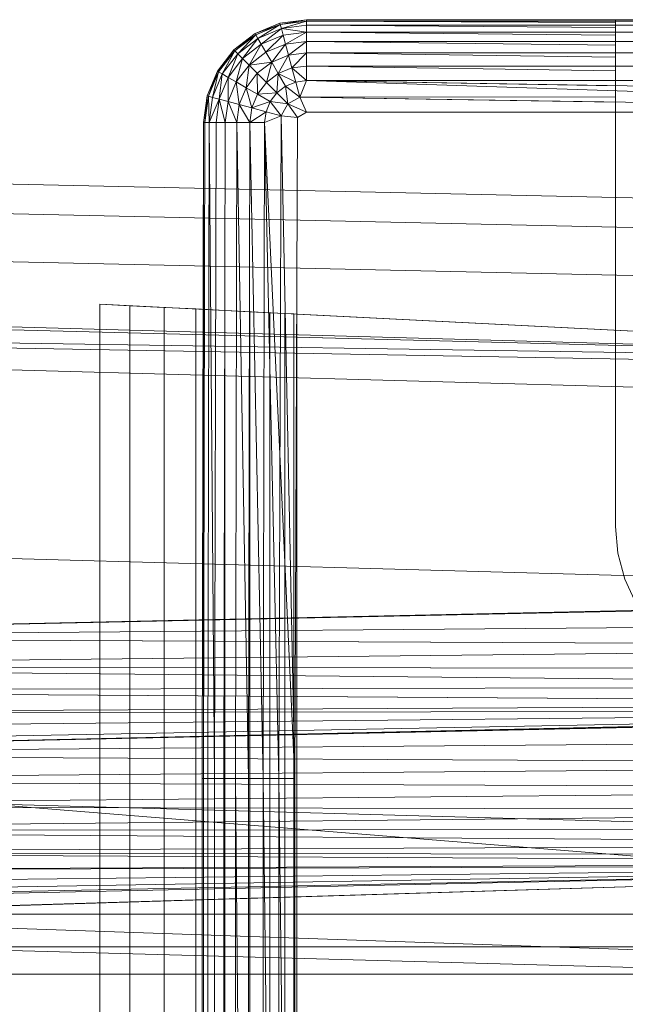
# Model space of a CAD drawing. Header units: metres. Extents: x 397.7 to 427.5, y 12.7 to 28.4.
# Tile 49 of 139: x 407.2237 to 407.3099, y 27.2862 to 27.4264. Entities that reach past the tile are written whole.
import ezdxf

# ---------------------------------------------------------------- set-up
doc = ezdxf.new("R2010")
doc.units = ezdxf.units.M
doc.layers.add('A-DETL-____-MBND', color=7, linetype='Continuous', lineweight=18)

# ---------------------------------------------------------------- blocks, each defined once
blk = doc.blocks.new('Family - Inodor P2-153281-05_CLI_AIGUA_P2')
at = {"layer": 'A-DETL-____-MBND', "color": 253, "true_color": 0xaaaaaa}
for p, q in [((0.57344, 0.40241), (0.57723, 0.40291)), ((0.57344, 0.40241), (0.57723, 0.40291)), ((0.57344, 0.40241), (0.57723, 0.40291)), ((0.57723, 0.40291), (0.57344, 0.40241)), ((0.57723, 0.40291), (0.57349, 0.40221)), ((0.57723, 0.40291), (0.57349, 0.40221)), ((0.57723, 0.40271), (0.57349, 0.40221)), ((0.57723, 0.40271), (0.57349, 0.40221)), ((0.57723, 0.40271), (0.57349, 0.40221)), ((0.57723, 0.40271), (0.57365, 0.40164)), ((0.57723, 0.40271), (0.57365, 0.40164)), ((0.57723, 0.40291), (0.71226, 0.40291)), ((0.57723, 0.40291), (0.71226, 0.40291)), ((0.57723, 0.40291), (0.71226, 0.40291)), ((0.57723, 0.40271), (0.57723, 0.40291)), ((0.71226, 0.40291), (0.57723, 0.40291)), ((0.62119, 0.40284), (0.57723, 0.40291)), ((0.57723, 0.40271), (0.57723, 0.40291)), ((0.62119, 0.40284), (0.57723, 0.40291)), ((0.57723, 0.40291), (0.57723, 0.40271)), ((0.71226, 0.40271), (0.57723, 0.40271)), ((0.57723, 0.40211), (0.57723, 0.40271)), ((0.62119, 0.40271), (0.57723, 0.40271)), ((0.62119, 0.40251), (0.57723, 0.40271)), ((0.57723, 0.40271), (0.62119, 0.40271)), ((0.57723, 0.40211), (0.57723, 0.40271)), ((0.62119, 0.40251), (0.57723, 0.40271)), ((0.57723, 0.40271), (0.57723, 0.40211)), ((0.62119, 0.4029), (0.67979, 0.4029)), ((0.62119, 0.4029), (0.62119, 0.40284)), ((0.62119, 0.40271), (0.62119, 0.40284)), ((0.62119, 0.40251), (0.62119, 0.40271)), ((0.62119, 0.40211), (0.62119, 0.40251)), ((0.56991, 0.40094), (0.57344, 0.40241)), ((0.56991, 0.40094), (0.57344, 0.40241)), ((0.56991, 0.40094), (0.57344, 0.40241)), ((0.57344, 0.40241), (0.56991, 0.40094)), ((0.57349, 0.40221), (0.56991, 0.40094)), ((0.57349, 0.40221), (0.56991, 0.40094)), ((0.57349, 0.40221), (0.57001, 0.40077)), ((0.57349, 0.40221), (0.57001, 0.40077)), ((0.57349, 0.40221), (0.57001, 0.40077)), ((0.57349, 0.40221), (0.57031, 0.40025)), ((0.57349, 0.40221), (0.57031, 0.40025)), ((0.57365, 0.40164), (0.57031, 0.40025)), ((0.57365, 0.40164), (0.57031, 0.40025)), ((0.57365, 0.40164), (0.57031, 0.40025)), ((0.57365, 0.40164), (0.57079, 0.39941)), ((0.57365, 0.40164), (0.57079, 0.39941)), ((0.57349, 0.40221), (0.57344, 0.40241)), ((0.57349, 0.40221), (0.57344, 0.40241)), ((0.57344, 0.40241), (0.57349, 0.40221)), ((0.57365, 0.40164), (0.57349, 0.40221)), ((0.57365, 0.40164), (0.57349, 0.40221)), ((0.57349, 0.40221), (0.57365, 0.40164)), ((0.57723, 0.40211), (0.57365, 0.40164)), ((0.57723, 0.40211), (0.57365, 0.40164)), ((0.57723, 0.40211), (0.57365, 0.40164)), ((0.5739, 0.4007), (0.57365, 0.40164)), ((0.57723, 0.40114), (0.57365, 0.40164)), ((0.57365, 0.40164), (0.57723, 0.40114)), ((0.57365, 0.40164), (0.5739, 0.4007)), ((0.57365, 0.40164), (0.5739, 0.4007)), ((0.57723, 0.40114), (0.5739, 0.4007)), ((0.57723, 0.40114), (0.5739, 0.4007)), ((0.57723, 0.40114), (0.5739, 0.4007)), ((0.57723, 0.40114), (0.57424, 0.39942)), ((0.57723, 0.40114), (0.57424, 0.39942)), ((0.71226, 0.40211), (0.57723, 0.40211)), ((0.57723, 0.40211), (0.57723, 0.40114)), ((0.62119, 0.40211), (0.57723, 0.40211)), ((0.62119, 0.40179), (0.57723, 0.40211)), ((0.57723, 0.40211), (0.62119, 0.40211)), ((0.57723, 0.40211), (0.57723, 0.40114)), ((0.57723, 0.40114), (0.57723, 0.40211)), ((0.62119, 0.40179), (0.57723, 0.40211)), ((0.71226, 0.40114), (0.57723, 0.40114)), ((0.57723, 0.39982), (0.57723, 0.40114)), ((0.62119, 0.40114), (0.57723, 0.40114)), ((0.62119, 0.40071), (0.57723, 0.40114)), ((0.57723, 0.40114), (0.62119, 0.40114)), ((0.57723, 0.39982), (0.57723, 0.40114)), ((0.62119, 0.40071), (0.57723, 0.40114)), ((0.57723, 0.40114), (0.57723, 0.39982)), ((0.62119, 0.40179), (0.62119, 0.40211)), ((0.62119, 0.40114), (0.62119, 0.40179)), ((0.62119, 0.40071), (0.62119, 0.40114)), ((0.56687, 0.39862), (0.56991, 0.40094)), ((0.56687, 0.39862), (0.56991, 0.40094)), ((0.56687, 0.39862), (0.56991, 0.40094)), ((0.56991, 0.40094), (0.56687, 0.39862)), ((0.57001, 0.40077), (0.56687, 0.39862)), ((0.57001, 0.40077), (0.56687, 0.39862)), ((0.57001, 0.40077), (0.56702, 0.39847)), ((0.57001, 0.40077), (0.56702, 0.39847)), ((0.57001, 0.40077), (0.56702, 0.39847)), ((0.57001, 0.40077), (0.56744, 0.39805)), ((0.57001, 0.40077), (0.56744, 0.39805)), ((0.57031, 0.40025), (0.56744, 0.39805)), ((0.57031, 0.40025), (0.56744, 0.39805)), ((0.57031, 0.40025), (0.56744, 0.39805)), ((0.57031, 0.40025), (0.56812, 0.39736)), ((0.57031, 0.40025), (0.56812, 0.39736)), ((0.57001, 0.40077), (0.56991, 0.40094)), ((0.57001, 0.40077), (0.56991, 0.40094)), ((0.56991, 0.40094), (0.57001, 0.40077)), ((0.57031, 0.40025), (0.57001, 0.40077)), ((0.57031, 0.40025), (0.57001, 0.40077)), ((0.57001, 0.40077), (0.57031, 0.40025)), ((0.57079, 0.39941), (0.57031, 0.40025)), ((0.57079, 0.39941), (0.57031, 0.40025)), ((0.57031, 0.40025), (0.57079, 0.39941)), ((0.5739, 0.4007), (0.57079, 0.39941)), ((0.5739, 0.4007), (0.57079, 0.39941)), ((0.5739, 0.4007), (0.57079, 0.39941)), ((0.5739, 0.4007), (0.57145, 0.39827)), ((0.5739, 0.4007), (0.57145, 0.39827)), ((0.57424, 0.39942), (0.5739, 0.4007)), ((0.57424, 0.39942), (0.5739, 0.4007)), ((0.5739, 0.4007), (0.57424, 0.39942)), ((0.57723, 0.39982), (0.57424, 0.39942)), ((0.57723, 0.39982), (0.57424, 0.39942)), ((0.57723, 0.39982), (0.57424, 0.39942)), ((0.57723, 0.39982), (0.57466, 0.39785)), ((0.57723, 0.39982), (0.57466, 0.39785)), ((0.71226, 0.39982), (0.57723, 0.39982)), ((0.57723, 0.39819), (0.57723, 0.39982)), ((0.62119, 0.39982), (0.57723, 0.39982)), ((0.62119, 0.39929), (0.57723, 0.39982)), ((0.57723, 0.39982), (0.62119, 0.39982)), ((0.57723, 0.39819), (0.57723, 0.39982)), ((0.62119, 0.39929), (0.57723, 0.39982)), ((0.57723, 0.39982), (0.57723, 0.39819)), ((0.62119, 0.39982), (0.62119, 0.40071)), ((0.62119, 0.39929), (0.62119, 0.39982)), ((0.56455, 0.39558), (0.56687, 0.39862)), ((0.56455, 0.39558), (0.56687, 0.39862)), ((0.56455, 0.39558), (0.56687, 0.39862)), ((0.56687, 0.39862), (0.56455, 0.39558)), ((0.56687, 0.39862), (0.56472, 0.39548)), ((0.56687, 0.39862), (0.56472, 0.39548)), ((0.56702, 0.39847), (0.56472, 0.39548)), ((0.56702, 0.39847), (0.56472, 0.39548)), ((0.56702, 0.39847), (0.56472, 0.39548)), ((0.56702, 0.39847), (0.56524, 0.39518)), ((0.56702, 0.39847), (0.56524, 0.39518)), ((0.56702, 0.39847), (0.56687, 0.39862)), ((0.56702, 0.39847), (0.56687, 0.39862)), ((0.56687, 0.39862), (0.56702, 0.39847)), ((0.56744, 0.39805), (0.56702, 0.39847)), ((0.56744, 0.39805), (0.56702, 0.39847)), ((0.56702, 0.39847), (0.56744, 0.39805)), ((0.57079, 0.39941), (0.56812, 0.39736)), ((0.57079, 0.39941), (0.56812, 0.39736)), ((0.57079, 0.39941), (0.56812, 0.39736)), ((0.57079, 0.39941), (0.56906, 0.39643)), ((0.57079, 0.39941), (0.56906, 0.39643)), ((0.57145, 0.39827), (0.56906, 0.39643)), ((0.57145, 0.39827), (0.56906, 0.39643)), ((0.57145, 0.39827), (0.56906, 0.39643)), ((0.57145, 0.39827), (0.57079, 0.39941)), ((0.57145, 0.39827), (0.57079, 0.39941)), ((0.57079, 0.39941), (0.57145, 0.39827)), ((0.57424, 0.39942), (0.57145, 0.39827)), ((0.57424, 0.39942), (0.57145, 0.39827)), ((0.57424, 0.39942), (0.57145, 0.39827)), ((0.57227, 0.39686), (0.57145, 0.39827)), ((0.57227, 0.39686), (0.57145, 0.39827)), ((0.57145, 0.39827), (0.57227, 0.39686)), ((0.57424, 0.39942), (0.57227, 0.39686)), ((0.57424, 0.39942), (0.57227, 0.39686)), ((0.57466, 0.39785), (0.57424, 0.39942)), ((0.57466, 0.39785), (0.57424, 0.39942)), ((0.57424, 0.39942), (0.57466, 0.39785)), ((0.62119, 0.39819), (0.62119, 0.39929)), ((0.56744, 0.39805), (0.56524, 0.39518)), ((0.56744, 0.39805), (0.56524, 0.39518)), ((0.56744, 0.39805), (0.56524, 0.39518)), ((0.56744, 0.39805), (0.56608, 0.3947)), ((0.56744, 0.39805), (0.56608, 0.3947)), ((0.56812, 0.39736), (0.56608, 0.3947)), ((0.56812, 0.39736), (0.56608, 0.3947)), ((0.56812, 0.39736), (0.56608, 0.3947)), ((0.56812, 0.39736), (0.56722, 0.39404)), ((0.56812, 0.39736), (0.56722, 0.39404)), ((0.56812, 0.39736), (0.56744, 0.39805)), ((0.56812, 0.39736), (0.56744, 0.39805)), ((0.56744, 0.39805), (0.56812, 0.39736)), ((0.56906, 0.39643), (0.56812, 0.39736)), ((0.56906, 0.39643), (0.56812, 0.39736)), ((0.56812, 0.39736), (0.56906, 0.39643)), ((0.57227, 0.39686), (0.56906, 0.39643)), ((0.57227, 0.39686), (0.56906, 0.39643)), ((0.57227, 0.39686), (0.57021, 0.39528)), ((0.57227, 0.39686), (0.57021, 0.39528)), ((0.57227, 0.39686), (0.57021, 0.39528)), ((0.57227, 0.39686), (0.57154, 0.39395)), ((0.57227, 0.39686), (0.57154, 0.39395)), ((0.57466, 0.39785), (0.57227, 0.39686)), ((0.57466, 0.39785), (0.57227, 0.39686)), ((0.57466, 0.39785), (0.57227, 0.39686)), ((0.57321, 0.39523), (0.57227, 0.39686)), ((0.57321, 0.39523), (0.57227, 0.39686)), ((0.57227, 0.39686), (0.57321, 0.39523)), ((0.57466, 0.39785), (0.57321, 0.39523)), ((0.57466, 0.39785), (0.57321, 0.39523)), ((0.57723, 0.39819), (0.57466, 0.39785)), ((0.57723, 0.39819), (0.57466, 0.39785)), ((0.57723, 0.39819), (0.57466, 0.39785)), ((0.57515, 0.39603), (0.57466, 0.39785)), ((0.57515, 0.39603), (0.57466, 0.39785)), ((0.57466, 0.39785), (0.57515, 0.39603)), ((0.57723, 0.39819), (0.57515, 0.39603)), ((0.57723, 0.39819), (0.57515, 0.39603)), ((0.71226, 0.39819), (0.57723, 0.39819)), ((0.57723, 0.39631), (0.57723, 0.39819)), ((0.62119, 0.39819), (0.57723, 0.39819)), ((0.62119, 0.39758), (0.57723, 0.39819)), ((0.57723, 0.39819), (0.62119, 0.39819)), ((0.57723, 0.39631), (0.57723, 0.39819)), ((0.62119, 0.39758), (0.57723, 0.39819)), ((0.57723, 0.39819), (0.57723, 0.39631)), ((0.62119, 0.39758), (0.62119, 0.39819)), ((0.62119, 0.39631), (0.62119, 0.39758)), ((0.56308, 0.39205), (0.56455, 0.39558)), ((0.56308, 0.39205), (0.56455, 0.39558)), ((0.56308, 0.39205), (0.56455, 0.39558)), ((0.56455, 0.39558), (0.56308, 0.39205)), ((0.56455, 0.39558), (0.56328, 0.392)), ((0.56455, 0.39558), (0.56328, 0.392)), ((0.56472, 0.39548), (0.56328, 0.392)), ((0.56472, 0.39548), (0.56328, 0.392)), ((0.56472, 0.39548), (0.56328, 0.392)), ((0.56472, 0.39548), (0.56385, 0.39184)), ((0.56472, 0.39548), (0.56385, 0.39184)), ((0.56472, 0.39548), (0.56455, 0.39558)), ((0.56472, 0.39548), (0.56455, 0.39558)), ((0.56455, 0.39558), (0.56472, 0.39548)), ((0.56524, 0.39518), (0.56472, 0.39548)), ((0.56524, 0.39518), (0.56472, 0.39548)), ((0.56472, 0.39548), (0.56524, 0.39518)), ((0.56906, 0.39643), (0.56722, 0.39404)), ((0.56906, 0.39643), (0.56722, 0.39404)), ((0.56906, 0.39643), (0.56722, 0.39404)), ((0.56906, 0.39643), (0.56863, 0.39322)), ((0.56906, 0.39643), (0.56863, 0.39322)), ((0.57021, 0.39528), (0.56906, 0.39643)), ((0.57021, 0.39528), (0.56906, 0.39643)), ((0.56906, 0.39643), (0.57021, 0.39528)), ((0.57515, 0.39603), (0.57321, 0.39523)), ((0.57515, 0.39603), (0.57321, 0.39523)), ((0.57515, 0.39603), (0.57321, 0.39523)), ((0.57723, 0.39631), (0.57515, 0.39603)), ((0.57723, 0.39631), (0.57515, 0.39603)), ((0.57723, 0.39631), (0.57515, 0.39603)), ((0.57515, 0.39603), (0.57569, 0.39402)), ((0.57723, 0.39423), (0.57515, 0.39603)), ((0.57515, 0.39603), (0.57569, 0.39402)), ((0.57515, 0.39603), (0.57723, 0.39423)), ((0.57515, 0.39603), (0.57569, 0.39402)), ((0.71226, 0.39631), (0.57723, 0.39631)), ((0.57723, 0.39631), (0.57723, 0.39423)), ((0.62119, 0.39631), (0.57723, 0.39631)), ((0.62119, 0.39563), (0.57723, 0.39631)), ((0.57723, 0.39631), (0.62119, 0.39631)), ((0.57723, 0.39631), (0.57723, 0.39423)), ((0.57723, 0.39423), (0.57723, 0.39631)), ((0.62119, 0.39563), (0.57723, 0.39631)), ((0.62119, 0.39563), (0.62119, 0.39631)), ((0.62119, 0.39423), (0.62119, 0.39563)), ((0.56524, 0.39518), (0.56385, 0.39184)), ((0.56524, 0.39518), (0.56385, 0.39184)), ((0.56524, 0.39518), (0.56385, 0.39184)), ((0.56524, 0.39518), (0.56479, 0.39159)), ((0.56524, 0.39518), (0.56479, 0.39159)), ((0.56608, 0.3947), (0.56479, 0.39159)), ((0.56608, 0.3947), (0.56479, 0.39159)), ((0.56608, 0.3947), (0.56479, 0.39159)), ((0.56608, 0.3947), (0.56524, 0.39518)), ((0.56608, 0.3947), (0.56524, 0.39518)), ((0.56524, 0.39518), (0.56608, 0.3947)), ((0.56608, 0.3947), (0.56607, 0.39125)), ((0.56608, 0.3947), (0.56607, 0.39125)), ((0.56722, 0.39404), (0.56608, 0.3947)), ((0.56722, 0.39404), (0.56608, 0.3947)), ((0.56608, 0.3947), (0.56722, 0.39404)), ((0.57021, 0.39528), (0.56863, 0.39322)), ((0.57021, 0.39528), (0.56863, 0.39322)), ((0.57021, 0.39528), (0.56863, 0.39322)), ((0.57154, 0.39395), (0.57021, 0.39528)), ((0.57154, 0.39395), (0.57021, 0.39528)), ((0.57021, 0.39528), (0.57154, 0.39395)), ((0.57021, 0.39528), (0.57026, 0.39228)), ((0.57021, 0.39528), (0.57026, 0.39228)), ((0.57321, 0.39523), (0.57154, 0.39395)), ((0.57321, 0.39523), (0.57154, 0.39395)), ((0.57321, 0.39523), (0.57154, 0.39395)), ((0.57321, 0.39523), (0.57301, 0.39248)), ((0.57321, 0.39523), (0.57301, 0.39248)), ((0.57425, 0.39343), (0.57321, 0.39523)), ((0.57569, 0.39402), (0.57321, 0.39523)), ((0.57321, 0.39523), (0.57569, 0.39402)), ((0.57321, 0.39523), (0.57425, 0.39343)), ((0.57321, 0.39523), (0.57425, 0.39343)), ((0.57723, 0.39423), (0.57569, 0.39402)), ((0.57723, 0.39423), (0.57569, 0.39402)), ((0.57723, 0.39423), (0.57569, 0.39402)), ((0.57723, 0.39423), (0.57626, 0.39188)), ((0.57723, 0.39423), (0.57626, 0.39188)), ((0.57626, 0.39188), (0.57723, 0.39423)), ((0.71226, 0.39423), (0.57723, 0.39423)), ((0.71226, 0.39201), (0.57723, 0.39423)), ((0.71226, 0.38973), (0.57723, 0.39423)), ((0.62119, 0.39423), (0.57723, 0.39423)), ((0.62119, 0.3935), (0.57723, 0.39423)), ((0.57723, 0.39423), (0.62119, 0.39423)), ((0.62119, 0.3935), (0.57723, 0.39423)), ((0.62119, 0.3935), (0.62119, 0.39423)), ((0.56722, 0.39404), (0.56607, 0.39125)), ((0.56722, 0.39404), (0.56607, 0.39125)), ((0.56722, 0.39404), (0.56607, 0.39125)), ((0.56863, 0.39322), (0.56722, 0.39404)), ((0.56863, 0.39322), (0.56722, 0.39404)), ((0.56722, 0.39404), (0.56863, 0.39322)), ((0.56722, 0.39404), (0.56764, 0.39083)), ((0.56722, 0.39404), (0.56764, 0.39083)), ((0.56863, 0.39322), (0.56764, 0.39083)), ((0.56863, 0.39322), (0.56764, 0.39083)), ((0.56863, 0.39322), (0.56764, 0.39083)), ((0.57026, 0.39228), (0.56863, 0.39322)), ((0.57026, 0.39228), (0.56863, 0.39322)), ((0.56863, 0.39322), (0.57026, 0.39228)), ((0.56863, 0.39322), (0.56946, 0.39034)), ((0.56863, 0.39322), (0.56946, 0.39034)), ((0.57154, 0.39395), (0.57026, 0.39228)), ((0.57154, 0.39395), (0.57026, 0.39228)), ((0.57154, 0.39395), (0.57026, 0.39228)), ((0.57301, 0.39248), (0.57154, 0.39395)), ((0.57301, 0.39248), (0.57154, 0.39395)), ((0.57154, 0.39395), (0.57301, 0.39248)), ((0.57425, 0.39343), (0.57301, 0.39248)), ((0.57425, 0.39343), (0.57301, 0.39248)), ((0.57425, 0.39343), (0.57301, 0.39248)), ((0.57569, 0.39402), (0.57425, 0.39343)), ((0.57569, 0.39402), (0.57425, 0.39343)), ((0.57569, 0.39402), (0.57425, 0.39343)), ((0.57626, 0.39188), (0.57425, 0.39343)), ((0.57425, 0.39343), (0.57458, 0.39091)), ((0.57626, 0.39188), (0.57425, 0.39343)), ((0.57425, 0.39343), (0.57458, 0.39091)), ((0.57425, 0.39343), (0.57626, 0.39188)), ((0.57425, 0.39343), (0.57458, 0.39091)), ((0.57626, 0.39188), (0.57569, 0.39402)), ((0.57626, 0.39188), (0.57569, 0.39402)), ((0.57569, 0.39402), (0.57626, 0.39188)), ((0.62119, 0.39192), (0.62119, 0.3935)), ((0.56258, 0.38826), (0.56308, 0.39205)), ((0.56258, 0.38826), (0.56308, 0.39205)), ((0.56258, 0.38826), (0.56308, 0.39205)), ((0.56308, 0.39205), (0.56258, 0.38826)), ((0.56308, 0.39205), (0.56278, 0.38826)), ((0.56308, 0.39205), (0.56278, 0.38826)), ((0.56328, 0.392), (0.56278, 0.38826)), ((0.56328, 0.392), (0.56278, 0.38826)), ((0.56328, 0.392), (0.56278, 0.38826)), ((0.56328, 0.392), (0.56308, 0.39205)), ((0.56328, 0.392), (0.56308, 0.39205)), ((0.56308, 0.39205), (0.56328, 0.392)), ((0.56385, 0.39184), (0.56328, 0.392)), ((0.56385, 0.39184), (0.56328, 0.392)), ((0.56328, 0.392), (0.56385, 0.39184)), ((0.56328, 0.392), (0.56338, 0.38826)), ((0.56328, 0.392), (0.56338, 0.38826)), ((0.56385, 0.39184), (0.56338, 0.38826)), ((0.56385, 0.39184), (0.56338, 0.38826)), ((0.56385, 0.39184), (0.56338, 0.38826)), ((0.56479, 0.39159), (0.56338, 0.38826)), ((0.56479, 0.39159), (0.56338, 0.38826)), ((0.56479, 0.39159), (0.56385, 0.39184)), ((0.56479, 0.39159), (0.56385, 0.39184)), ((0.56385, 0.39184), (0.56479, 0.39159)), ((0.56435, 0.38826), (0.56479, 0.39159)), ((0.56479, 0.39159), (0.56435, 0.38826)), ((0.56479, 0.39159), (0.56435, 0.38826)), ((0.56607, 0.39125), (0.56479, 0.39159)), ((0.56607, 0.39125), (0.56479, 0.39159)), ((0.56479, 0.39159), (0.56607, 0.39125)), ((0.56479, 0.39159), (0.56567, 0.38826)), ((0.56479, 0.39159), (0.56567, 0.38826)), ((0.56607, 0.39125), (0.56567, 0.38826)), ((0.56607, 0.39125), (0.56567, 0.38826)), ((0.56607, 0.39125), (0.56567, 0.38826)), ((0.56764, 0.39083), (0.56607, 0.39125)), ((0.56764, 0.39083), (0.56607, 0.39125)), ((0.56607, 0.39125), (0.56764, 0.39083)), ((0.56607, 0.39125), (0.5673, 0.38826)), ((0.56607, 0.39125), (0.5673, 0.38826)), ((0.57026, 0.39228), (0.56946, 0.39034)), ((0.57026, 0.39228), (0.56946, 0.39034)), ((0.57026, 0.39228), (0.56946, 0.39034)), ((0.57206, 0.39124), (0.56946, 0.39034)), ((0.57206, 0.39124), (0.56946, 0.39034)), ((0.57301, 0.39248), (0.57026, 0.39228)), ((0.57301, 0.39248), (0.57026, 0.39228)), ((0.57206, 0.39124), (0.57026, 0.39228)), ((0.57206, 0.39124), (0.57026, 0.39228)), ((0.57026, 0.39228), (0.57206, 0.39124)), ((0.57206, 0.39124), (0.57147, 0.3898)), ((0.57206, 0.39124), (0.57147, 0.3898)), ((0.57206, 0.39124), (0.57147, 0.3898)), ((0.57301, 0.39248), (0.57206, 0.39124)), ((0.57301, 0.39248), (0.57206, 0.39124)), ((0.57301, 0.39248), (0.57206, 0.39124)), ((0.57458, 0.39091), (0.57206, 0.39124)), ((0.57361, 0.38923), (0.57206, 0.39124)), ((0.57458, 0.39091), (0.57206, 0.39124)), ((0.57206, 0.39124), (0.57458, 0.39091)), ((0.57206, 0.39124), (0.57361, 0.38923)), ((0.57206, 0.39124), (0.57361, 0.38923)), ((0.57458, 0.39091), (0.57301, 0.39248)), ((0.57458, 0.39091), (0.57301, 0.39248)), ((0.57301, 0.39248), (0.57458, 0.39091)), ((0.57626, 0.39188), (0.57458, 0.39091)), ((0.57626, 0.39188), (0.57458, 0.39091)), ((0.62119, 0.39192), (0.57626, 0.39188)), ((0.57626, 0.39188), (0.62119, 0.39192)), ((0.71226, 0.38973), (0.57626, 0.39188)), ((0.57626, 0.39188), (0.57723, 0.38973)), ((0.62119, 0.39117), (0.57626, 0.39188)), ((0.57723, 0.38973), (0.57626, 0.39188)), ((0.62119, 0.39117), (0.57626, 0.39188)), ((0.57626, 0.39188), (0.57723, 0.38973)), ((0.62119, 0.39117), (0.62119, 0.39192)), ((0.56764, 0.39083), (0.5673, 0.38826)), ((0.56764, 0.39083), (0.5673, 0.38826)), ((0.56764, 0.39083), (0.5673, 0.38826)), ((0.56946, 0.39034), (0.56764, 0.39083)), ((0.56946, 0.39034), (0.56764, 0.39083)), ((0.56764, 0.39083), (0.56946, 0.39034)), ((0.56764, 0.39083), (0.56918, 0.38826)), ((0.56764, 0.39083), (0.56918, 0.38826)), ((0.56946, 0.39034), (0.56918, 0.38826)), ((0.56946, 0.39034), (0.56918, 0.38826)), ((0.56946, 0.39034), (0.56918, 0.38826)), ((0.57147, 0.3898), (0.56946, 0.39034)), ((0.57147, 0.3898), (0.56946, 0.39034)), ((0.56946, 0.39034), (0.57147, 0.3898)), ((0.57458, 0.39091), (0.57361, 0.38923)), ((0.57458, 0.39091), (0.57361, 0.38923)), ((0.57458, 0.39091), (0.57361, 0.38923)), ((0.57596, 0.38899), (0.57458, 0.39091)), ((0.57723, 0.38973), (0.57458, 0.39091)), ((0.57458, 0.39091), (0.57723, 0.38973)), ((0.57458, 0.39091), (0.57596, 0.38899)), ((0.57458, 0.39091), (0.57596, 0.38899)), ((0.62119, 0.38973), (0.62119, 0.39117)), ((0.57147, 0.3898), (0.56918, 0.38826)), ((0.57147, 0.3898), (0.56918, 0.38826)), ((0.57126, 0.38826), (0.57147, 0.3898)), ((0.57147, 0.3898), (0.57126, 0.38826)), ((0.57147, 0.3898), (0.57126, 0.38826)), ((0.57361, 0.38923), (0.57126, 0.38826)), ((0.57361, 0.38923), (0.57126, 0.38826)), ((0.57361, 0.38923), (0.57126, 0.38826)), ((0.57361, 0.38923), (0.57147, 0.3898)), ((0.57361, 0.38923), (0.57147, 0.3898)), ((0.57147, 0.3898), (0.57361, 0.38923)), ((0.57361, 0.38923), (0.57328, 0.29485)), ((0.57361, 0.38923), (0.57328, 0.29485)), ((0.57596, 0.38899), (0.57361, 0.38923)), ((0.57596, 0.38899), (0.57361, 0.38923)), ((0.57596, 0.38899), (0.57361, 0.38923)), ((0.57556, 0.29485), (0.57361, 0.38923)), ((0.57361, 0.38923), (0.57556, 0.29485)), ((0.57596, 0.38899), (0.57556, 0.29485)), ((0.57596, 0.38899), (0.57556, 0.29485)), ((0.57596, 0.38899), (0.57556, 0.29485)), ((0.57723, 0.38973), (0.57596, 0.38899)), ((0.57723, 0.38973), (0.57596, 0.38899)), ((0.57723, 0.38973), (0.57596, 0.38899)), ((0.71226, 0.38973), (0.57723, 0.38973)), ((0.62119, 0.38973), (0.57723, 0.38973)), ((0.57723, 0.38973), (0.62119, 0.38973)), ((0.62119, 0.38949), (0.62119, 0.38973)), ((0.62119, 0.38949), (0.62119, 0.35922)), ((0.56238, 0.29485), (0.56258, 0.38826)), ((0.56258, 0.38826), (0.56238, 0.29485)), ((0.56258, 0.01465), (0.56258, 0.38826)), ((0.56258, 0.01465), (0.56258, 0.38826)), ((0.56278, 0.38826), (0.56258, 0.38826)), ((0.56278, 0.38826), (0.56258, 0.29485)), ((0.56278, 0.38826), (0.56258, 0.38826)), ((0.56278, 0.38826), (0.56258, 0.29485)), ((0.56278, 0.38826), (0.56258, 0.29485)), ((0.56278, 0.38826), (0.56258, 0.38826)), ((0.56258, 0.29485), (0.56258, 0.38826)), ((0.56258, 0.38826), (0.56258, 0.29485)), ((0.56338, 0.38826), (0.56278, 0.38826)), ((0.56338, 0.38826), (0.56278, 0.38826)), ((0.56338, 0.38826), (0.56278, 0.38826)), ((0.56338, 0.38826), (0.56318, 0.29485)), ((0.56338, 0.38826), (0.56318, 0.29485)), ((0.56338, 0.38826), (0.56318, 0.29485)), ((0.56435, 0.38826), (0.56338, 0.38826)), ((0.56435, 0.38826), (0.56338, 0.38826)), ((0.56435, 0.38826), (0.56338, 0.38826)), ((0.56415, 0.29485), (0.56338, 0.38826)), ((0.56338, 0.38826), (0.56415, 0.29485)), ((0.56435, 0.38826), (0.56415, 0.29485)), ((0.56435, 0.38826), (0.56415, 0.29485)), ((0.56435, 0.38826), (0.56415, 0.29485)), ((0.56567, 0.38826), (0.56435, 0.38826)), ((0.56567, 0.38826), (0.56435, 0.38826)), ((0.56567, 0.38826), (0.56435, 0.38826)), ((0.56567, 0.38826), (0.56547, 0.29485)), ((0.56567, 0.38826), (0.56547, 0.29485)), ((0.56567, 0.38826), (0.56547, 0.29485)), ((0.5673, 0.38826), (0.56567, 0.38826)), ((0.5673, 0.38826), (0.56567, 0.38826)), ((0.5673, 0.38826), (0.56567, 0.38826)), ((0.5673, 0.38826), (0.5671, 0.29485)), ((0.5673, 0.38826), (0.5671, 0.29485)), ((0.5673, 0.38826), (0.5671, 0.29485)), ((0.56918, 0.38826), (0.5673, 0.38826)), ((0.56918, 0.38826), (0.5673, 0.38826)), ((0.56918, 0.38826), (0.5673, 0.38826)), ((0.56898, 0.29485), (0.5673, 0.38826)), ((0.5673, 0.38826), (0.56898, 0.29485)), ((0.56918, 0.38826), (0.56898, 0.29485)), ((0.56918, 0.38826), (0.56898, 0.29485)), ((0.56918, 0.38826), (0.56898, 0.29485)), ((0.57126, 0.38826), (0.56918, 0.38826)), ((0.57126, 0.38826), (0.56918, 0.38826)), ((0.57126, 0.38826), (0.56918, 0.38826)), ((0.57106, 0.29485), (0.56918, 0.38826)), ((0.56918, 0.38826), (0.57106, 0.29485)), ((0.57126, 0.38826), (0.57106, 0.29485)), ((0.57126, 0.38826), (0.57106, 0.29485)), ((0.57126, 0.38826), (0.57106, 0.29485)), ((0.57556, 0.29485), (0.57126, 0.38826)), ((0.57328, 0.29485), (0.57126, 0.38826)), ((0.57328, 0.29485), (0.57126, 0.38826)), ((0.57126, 0.38826), (0.57328, 0.29485)), ((0.72747, 0.37522), (0.40793, 0.38234)), ((0.72747, 0.37522), (0.40793, 0.38234)), ((0.72725, 0.371), (0.40776, 0.37812)), ((0.72725, 0.371), (0.40776, 0.37812)), ((0.72691, 0.36417), (0.40749, 0.37128)), ((0.72691, 0.36417), (0.40749, 0.37128)), ((0.21652, 0.36797), (0.7262, 0.35389)), ((0.7262, 0.35389), (0.21652, 0.36678)), ((0.7262, 0.35389), (0.21652, 0.36184)), ((0.7262, 0.35271), (0.21652, 0.36184)), ((0.7262, 0.34776), (0.21652, 0.36184)), ((0.55211, 0.36218), (0.54781, 0.3624)), ((0.54781, 0.3624), (0.54781, 0.04228)), ((0.54781, 0.3624), (0.71226, 0.35403)), ((0.55211, 0.04249), (0.55211, 0.36218)), ((0.55695, 0.36194), (0.55211, 0.36218)), ((0.55695, 0.04274), (0.55695, 0.36194)), ((0.56149, 0.36171), (0.55695, 0.36194)), ((0.56149, 0.04297), (0.56149, 0.36171)), ((0.56559, 0.3615), (0.56149, 0.36171)), ((0.5656, 0.04318), (0.56559, 0.3615)), ((0.56914, 0.36132), (0.56559, 0.3615)), ((0.56914, 0.04336), (0.56914, 0.36132)), ((0.57201, 0.36117), (0.56914, 0.36132)), ((0.57201, 0.04351), (0.57201, 0.36117)), ((0.57413, 0.36106), (0.57201, 0.36117)), ((0.57413, 0.04361), (0.57413, 0.36106)), ((0.57542, 0.361), (0.57413, 0.36106)), ((0.57542, 0.04368), (0.57542, 0.361)), ((0.57586, 0.36098), (0.57542, 0.361)), ((0.57586, 0.0437), (0.57586, 0.36098)), ((0.71226, 0.35403), (0.57586, 0.36098)), ((0.62119, 0.35922), (0.62119, 0.35813)), ((0.62119, 0.35813), (0.62119, 0.33073)), ((0.7262, 0.32087), (0.21652, 0.33495)), ((0.62119, 0.33073), (0.62152, 0.32692)), ((0.62251, 0.32322), (0.62152, 0.32692)), ((0.62251, 0.32322), (0.62413, 0.31974)), ((0.44565, 0.31489), (0.7262, 0.32102)), ((0.72555, 0.32088), (0.44565, 0.31489)), ((0.72555, 0.32088), (0.44565, 0.31489)), ((0.72555, 0.31713), (0.44565, 0.31489)), ((0.72555, 0.31713), (0.44565, 0.31489)), ((0.72555, 0.31371), (0.44565, 0.31489)), ((0.44565, 0.31489), (0.72555, 0.31371)), ((0.72555, 0.31371), (0.44566, 0.31079)), ((0.72555, 0.31371), (0.44566, 0.31079)), ((0.72555, 0.31043), (0.44566, 0.31079)), ((0.44566, 0.31079), (0.72555, 0.31043)), ((0.44566, 0.31079), (0.72555, 0.30799)), ((0.44566, 0.31079), (0.72555, 0.30799)), ((0.72555, 0.30799), (0.44566, 0.30737)), ((0.72555, 0.30799), (0.44566, 0.30737)), ((0.72555, 0.30554), (0.44566, 0.30737)), ((0.44566, 0.30737), (0.72555, 0.30554)), ((0.72555, 0.30554), (0.44566, 0.30409)), ((0.72555, 0.30554), (0.44566, 0.30409)), ((0.72555, 0.30454), (0.44566, 0.30409)), ((0.72555, 0.30454), (0.44566, 0.30165)), ((0.72555, 0.30454), (0.44566, 0.30409)), ((0.72555, 0.30454), (0.44566, 0.2992)), ((0.72555, 0.30454), (0.44566, 0.30165)), ((0.72555, 0.30454), (0.44566, 0.2992)), ((0.44571, 0.29829), (0.7262, 0.30443)), ((0.72555, 0.30454), (0.44572, 0.2982)), ((0.72555, 0.30454), (0.44572, 0.2982)), ((0.7256, 0.30429), (0.44571, 0.29829)), ((0.7256, 0.30429), (0.44571, 0.29829)), ((0.7256, 0.30052), (0.44571, 0.29829)), ((0.7256, 0.30052), (0.44571, 0.29829)), ((0.7262, 0.28584), (0.21652, 0.29991)), ((0.7256, 0.29687), (0.44571, 0.29829)), ((0.44571, 0.29829), (0.7256, 0.29687)), ((0.72561, 0.27553), (0.44572, 0.2982)), ((0.44572, 0.2982), (0.72561, 0.27553)), ((0.7256, 0.29687), (0.44571, 0.29452)), ((0.7256, 0.29687), (0.44571, 0.29452)), ((0.7256, 0.29343), (0.44571, 0.29452)), ((0.44571, 0.29452), (0.7256, 0.29343)), ((0.56258, 0.29485), (0.56238, 0.29485)), ((0.56238, 0.10805), (0.56238, 0.29485)), ((0.56258, 0.29485), (0.56238, 0.29485)), ((0.56258, 0.29485), (0.56238, 0.29485)), ((0.56238, 0.29485), (0.56238, 0.10805)), ((0.56318, 0.29485), (0.56258, 0.29485)), ((0.56258, 0.29485), (0.56258, 0.10805)), ((0.56318, 0.29485), (0.56258, 0.29485)), ((0.56318, 0.29485), (0.56258, 0.29485)), ((0.56258, 0.29485), (0.56258, 0.10805)), ((0.56258, 0.29485), (0.56258, 0.10805)), ((0.56415, 0.29485), (0.56318, 0.29485)), ((0.56318, 0.29485), (0.56318, 0.10805)), ((0.56415, 0.29485), (0.56318, 0.29485)), ((0.56415, 0.29485), (0.56318, 0.29485)), ((0.56318, 0.29485), (0.56318, 0.10805)), ((0.56318, 0.29485), (0.56318, 0.10805)), ((0.56547, 0.29485), (0.56415, 0.29485)), ((0.56415, 0.29485), (0.56415, 0.10805)), ((0.56547, 0.29485), (0.56415, 0.29485)), ((0.56547, 0.29485), (0.56415, 0.29485)), ((0.56415, 0.29485), (0.56415, 0.10805)), ((0.56415, 0.29485), (0.56415, 0.10805)), ((0.56547, 0.29485), (0.56547, 0.10805)), ((0.5671, 0.29485), (0.56547, 0.29485)), ((0.5671, 0.29485), (0.56547, 0.29485)), ((0.56547, 0.29485), (0.56547, 0.10805)), ((0.56547, 0.29485), (0.56547, 0.10805)), ((0.5671, 0.29485), (0.5671, 0.10805)), ((0.56898, 0.29485), (0.5671, 0.29485)), ((0.56898, 0.29485), (0.5671, 0.29485)), ((0.56898, 0.10805), (0.5671, 0.29485)), ((0.5671, 0.29485), (0.5671, 0.10805)), ((0.5671, 0.29485), (0.56898, 0.10805)), ((0.5671, 0.29485), (0.5671, 0.10805)), ((0.56898, 0.29485), (0.56898, 0.10805)), ((0.57106, 0.29485), (0.56898, 0.29485)), ((0.57106, 0.29485), (0.56898, 0.29485)), ((0.56898, 0.29485), (0.56898, 0.10805)), ((0.56898, 0.29485), (0.56898, 0.10805)), ((0.57106, 0.29485), (0.57106, 0.10805)), ((0.57328, 0.29485), (0.57106, 0.29485)), ((0.57328, 0.29485), (0.57106, 0.29485)), ((0.57328, 0.10805), (0.57106, 0.29485)), ((0.57106, 0.29485), (0.57106, 0.10805)), ((0.57106, 0.29485), (0.57328, 0.10805)), ((0.57106, 0.29485), (0.57106, 0.10805)), ((0.57328, 0.29485), (0.57328, 0.10805)), ((0.57556, 0.29485), (0.57328, 0.29485)), ((0.57556, 0.29485), (0.57328, 0.29485)), ((0.57556, 0.10805), (0.57328, 0.29485)), ((0.57328, 0.29485), (0.57328, 0.10805)), ((0.57328, 0.29485), (0.57556, 0.10805)), ((0.57328, 0.29485), (0.57328, 0.10805)), ((0.57556, 0.29485), (0.57556, 0.10805)), ((0.57556, 0.29485), (0.57556, 0.10805)), ((0.57556, 0.29485), (0.57556, 0.10805)), ((0.7256, 0.29343), (0.44571, 0.29086)), ((0.7256, 0.29343), (0.44571, 0.29086)), ((0.7256, 0.29033), (0.44571, 0.29086)), ((0.44571, 0.29086), (0.7256, 0.29033)), ((0.7256, 0.29033), (0.44571, 0.28743)), ((0.7256, 0.29033), (0.44571, 0.28743)), ((0.7256, 0.28766), (0.44571, 0.28743)), ((0.7256, 0.28766), (0.44571, 0.28743)), ((0.7256, 0.28548), (0.44571, 0.28743)), ((0.44571, 0.28743), (0.7256, 0.28548)), ((0.7256, 0.28548), (0.44571, 0.28433)), ((0.7256, 0.28548), (0.44571, 0.28433)), ((0.7256, 0.28388), (0.44571, 0.28433)), ((0.44571, 0.28433), (0.7256, 0.28388)), ((0.44571, 0.28433), (0.7256, 0.2829)), ((0.44571, 0.28433), (0.7256, 0.2829)), ((0.7256, 0.28259), (0.2042, 0.26645)), ((0.7256, 0.28259), (0.21593, 0.26697)), ((0.7256, 0.28259), (0.21593, 0.26697)), ((0.7256, 0.2829), (0.44571, 0.28165)), ((0.7256, 0.2829), (0.44571, 0.28165)), ((0.7256, 0.28259), (0.44571, 0.27659)), ((0.7256, 0.28259), (0.44571, 0.27659)), ((0.7256, 0.28259), (0.44571, 0.27659)), ((0.7256, 0.28259), (0.44571, 0.28165)), ((0.7256, 0.28259), (0.44571, 0.27948)), ((0.7256, 0.28259), (0.44571, 0.28165)), ((0.7256, 0.28259), (0.44571, 0.27788)), ((0.7256, 0.28259), (0.44571, 0.27948)), ((0.7256, 0.28259), (0.44571, 0.2769)), ((0.7256, 0.28259), (0.44571, 0.27788)), ((0.7256, 0.28259), (0.44571, 0.27659)), ((0.7256, 0.28259), (0.44571, 0.2769)), ((0.7262, 0.26508), (0.21652, 0.27916)), ((0.72561, 0.26697), (0.44571, 0.27659)), ((0.44571, 0.27659), (0.72561, 0.26697)), ((0.72561, 0.27553), (0.44571, 0.27553)), ((0.72561, 0.27553), (0.44571, 0.27553)), ((0.72561, 0.27086), (0.44571, 0.27086)), ((0.72561, 0.27086), (0.44571, 0.27086)), ((0.72561, 0.26697), (0.44571, 0.26697)), ((0.72561, 0.26697), (0.44571, 0.26697)), ((0.44571, 0.26697), (0.72561, 0.26697)), ((0.72561, 0.26697), (0.44571, 0.26697))]:
    blk.add_line(p, q, dxfattribs=at)
blk = doc.blocks.new('LONDR55-XX_ZZ-ARQ-CAA-M3D-Londres55_ifc-1-05_CLI_AIGUA_P2')
at = {"layer": 'A-DETL-____-MBND', "color": 253, "lineweight": 18, "true_color": 0xaaaaaa}
blk.add_blockref('Family - Inodor P2-153281-05_CLI_AIGUA_P2', (406.68727, 27.02347), dxfattribs=at)

msp = doc.modelspace()

# ---------------------------------------------------------------- block references
at = {"lineweight": 5}
msp.add_blockref('LONDR55-XX_ZZ-ARQ-CAA-M3D-Londres55_ifc-1-05_CLI_AIGUA_P2', (0, 0), dxfattribs=at)

doc.saveas('drawing.dxf')
